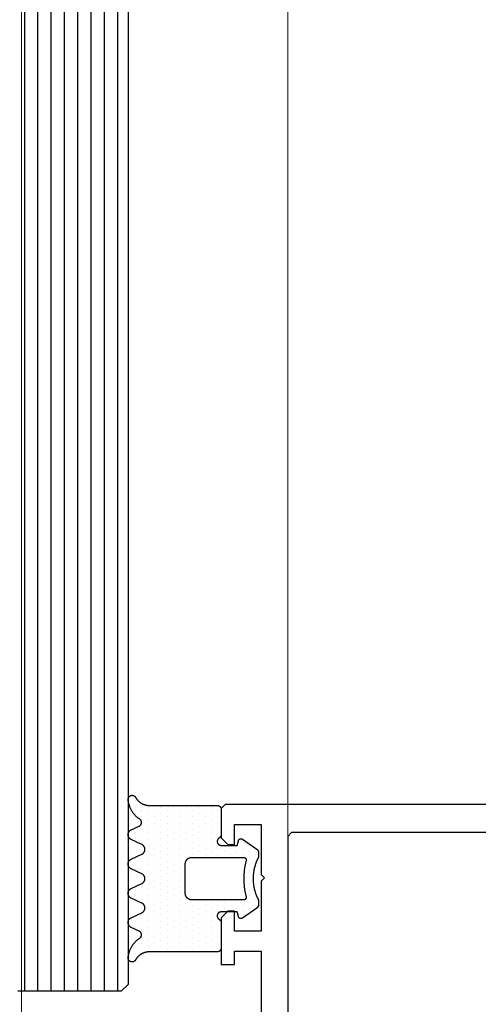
# Model space of a CAD drawing. Extents: x 4615668 to 9294084, y 5325188 to 10688993.
# Tile 174 of 256: x 4635735.52 to 4635738.97, y 5332025.27 to 5332032.66. Entities that reach past the tile are written whole.
import ezdxf
from ezdxf import colors
from ezdxf.entities.mleader import LeaderData, LeaderLine
from ezdxf.math import Vec2, Vec3

# ---------------------------------------------------------------- set-up
doc = ezdxf.new("R2010")
doc.units = 0
doc.header["$MEASUREMENT"] = 0
doc.layers.add('A_wymiary', color=152, linetype='Continuous', lineweight=5)
doc.layers.add('Wymiat 100', color=251, linetype='Continuous', lineweight=5)
for name, color, linetype in [('CrossSectionsGlass', 7, 'Continuous'), ('CrossSectionsGums', 7, 'Continuous'), ('CrossSectionsProfils', 7, 'Continuous')]:
    doc.layers.add(name, color=color, linetype=linetype)
doc.styles.get("Standard").update_dxf_attribs({"font": 'txt.shx'})

# ---------------------------------------------------------------- blocks, each defined once
blk = doc.blocks.new('K43_2153_X', base_point=(858.06159, 1427.40338))
at = {"layer": 'CrossSectionsProfils', "flags": 128}
for points in [[(853.35942, 1452.40358), (853.05942, 1452.10358), (853.05942, 1449.90349), (853.55942, 1449.40349), (854.05942, 1449.40349), (854.05942, 1450.90326), (856.05942, 1450.90326), (856.05942, 1447.15326), (856.30942, 1446.90326), (856.05942, 1446.65326), (856.05942, 1442.90326), (854.05942, 1442.90326), (854.05942, 1444.40349), (853.55942, 1444.40349), (853.05942, 1443.90349), (853.05942, 1440.40326), (854.05942, 1440.40326), (854.05942, 1441.40326), (856.05942, 1441.40326), (856.05942, 1433.90338)], [(942.05942, 1452.40358), (853.35942, 1452.40358)], [(933.85942, 1450.30358), (858.35942, 1450.30358), (858.05942, 1450.00358), (858.05942, 1404.80317)]]:
    blk.add_lwpolyline(points, dxfattribs=at)
blk = doc.blocks.new('Hatch19038', base_point=(6840.81, 665.518))
at = {"layer": 'CrossSectionsGums', "color": 8}
for p, q in [((6270.288, 677.449), (6270.288, 677.449)), ((6270.526, 676.973), (6270.526, 676.973)), ((6270.764, 677.449), (6270.764, 677.449)), ((6271.002, 676.973), (6271.002, 676.973)), ((6271.479, 676.973), (6271.479, 676.973)), ((6272.907, 676.973), (6272.907, 676.973)), ((6273.145, 677.449), (6273.145, 677.449)), ((6273.384, 676.973), (6273.384, 676.973)), ((6274.812, 676.973), (6274.812, 676.973)), ((6275.05, 677.449), (6275.05, 677.449)), ((6275.289, 676.973), (6275.289, 676.973)), ((6275.765, 676.973), (6275.765, 676.973)), ((6277.193, 676.973), (6277.193, 676.973)), ((6277.431, 677.449), (6277.431, 677.449)), ((6277.67, 676.973), (6277.67, 676.973)), ((6279.575, 676.973), (6279.575, 676.973)), ((6279.812, 677.449), (6279.812, 677.449)), ((6280.051, 676.973), (6280.051, 676.973)), ((6281.48, 676.973), (6281.48, 676.973)), ((6281.956, 676.973), (6281.956, 676.973)), ((6282.194, 677.449), (6282.194, 677.449)), ((6282.432, 676.973), (6282.432, 676.973)), ((6270.764, 676.496), (6270.764, 676.496)), ((6271.24, 676.496), (6271.24, 676.496)), ((6271.716, 676.496), (6271.716, 676.496)), ((6272.193, 676.496), (6272.193, 676.496)), ((6272.669, 676.496), (6272.669, 676.496)), ((6273.146, 676.496), (6273.146, 676.496)), ((6273.622, 676.496), (6273.622, 676.496)), ((6274.574, 676.496), (6274.574, 676.496)), ((6275.05, 676.496), (6275.05, 676.496)), ((6275.526, 676.496), (6275.526, 676.496)), ((6276.955, 676.496), (6276.955, 676.496)), ((6277.432, 676.496), (6277.432, 676.496)), ((6277.908, 676.496), (6277.908, 676.496)), ((6279.336, 676.496), (6279.336, 676.496)), ((6279.813, 676.496), (6279.813, 676.496)), ((6280.289, 676.496), (6280.289, 676.496)), ((6280.765, 676.496), (6280.765, 676.496)), ((6281.242, 676.496), (6281.242, 676.496)), ((6281.718, 676.496), (6281.718, 676.496)), ((6271.002, 676.02), (6271.002, 676.02)), ((6271.24, 675.544), (6271.24, 675.544)), ((6271.478, 676.02), (6271.478, 676.02)), ((6271.717, 675.544), (6271.717, 675.544)), ((6271.955, 676.02), (6271.955, 676.02)), ((6272.193, 675.544), (6272.193, 675.544)), ((6272.431, 676.02), (6272.431, 676.02)), ((6272.669, 675.544), (6272.669, 675.544)), ((6272.907, 676.02), (6272.907, 676.02)), ((6273.146, 675.544), (6273.146, 675.544)), ((6273.383, 676.02), (6273.383, 676.02)), ((6273.622, 675.544), (6273.622, 675.544)), ((6273.859, 676.02), (6273.859, 676.02)), ((6274.098, 675.544), (6274.098, 675.544)), ((6274.336, 676.02), (6274.336, 676.02)), ((6274.574, 675.544), (6274.574, 675.544)), ((6274.812, 676.02), (6274.812, 676.02)), ((6275.05, 675.544), (6275.05, 675.544)), ((6275.288, 676.02), (6275.288, 676.02)), ((6275.527, 675.544), (6275.527, 675.544)), ((6275.765, 676.02), (6275.765, 676.02)), ((6276.003, 675.544), (6276.003, 675.544)), ((6276.241, 676.02), (6276.241, 676.02)), ((6276.479, 675.544), (6276.479, 675.544)), ((6276.717, 676.02), (6276.717, 676.02)), ((6276.956, 675.544), (6276.956, 675.544)), ((6277.193, 676.02), (6277.193, 676.02)), ((6277.432, 675.544), (6277.432, 675.544)), ((6277.669, 676.02), (6277.669, 676.02)), ((6277.908, 675.544), (6277.908, 675.544)), ((6278.146, 676.02), (6278.146, 676.02)), ((6278.384, 675.544), (6278.384, 675.544)), ((6278.622, 676.02), (6278.622, 676.02)), ((6278.86, 675.544), (6278.86, 675.544)), ((6279.098, 676.02), (6279.098, 676.02)), ((6279.337, 675.544), (6279.337, 675.544)), ((6279.575, 676.02), (6279.575, 676.02)), ((6279.813, 675.544), (6279.813, 675.544)), ((6280.051, 676.02), (6280.051, 676.02)), ((6280.289, 675.544), (6280.289, 675.544)), ((6280.527, 676.02), (6280.527, 676.02)), ((6280.766, 675.544), (6280.766, 675.544)), ((6281.003, 676.02), (6281.003, 676.02)), ((6281.242, 675.544), (6281.242, 675.544)), ((6281.479, 676.02), (6281.479, 676.02)), ((6281.718, 675.544), (6281.718, 675.544)), ((6271.002, 675.068), (6271.002, 675.068)), ((6271.24, 674.591), (6271.24, 674.591)), ((6271.479, 675.068), (6271.479, 675.068)), ((6271.716, 674.591), (6271.716, 674.591)), ((6271.955, 675.068), (6271.955, 675.068)), ((6272.193, 674.591), (6272.193, 674.591)), ((6272.431, 675.068), (6272.431, 675.068)), ((6272.669, 674.591), (6272.669, 674.591)), ((6272.907, 675.068), (6272.907, 675.068)), ((6273.145, 674.591), (6273.145, 674.591)), ((6273.383, 675.068), (6273.383, 675.068)), ((6273.622, 674.591), (6273.622, 674.591)), ((6273.86, 675.068), (6273.86, 675.068)), ((6274.098, 674.591), (6274.098, 674.591)), ((6274.336, 675.068), (6274.336, 675.068)), ((6274.574, 674.591), (6274.574, 674.591)), ((6274.812, 675.068), (6274.812, 675.068)), ((6275.05, 674.591), (6275.05, 674.591)), ((6275.289, 675.068), (6275.289, 675.068)), ((6275.526, 674.591), (6275.526, 674.591)), ((6275.765, 675.068), (6275.765, 675.068)), ((6276.002, 674.591), (6276.002, 674.591)), ((6276.241, 675.068), (6276.241, 675.068)), ((6276.479, 674.591), (6276.479, 674.591)), ((6276.717, 675.068), (6276.717, 675.068)), ((6276.955, 674.591), (6276.955, 674.591)), ((6277.193, 675.068), (6277.193, 675.068)), ((6277.431, 674.591), (6277.431, 674.591)), ((6277.669, 675.068), (6277.669, 675.068)), ((6277.908, 674.591), (6277.908, 674.591)), ((6278.146, 675.068), (6278.146, 675.068)), ((6278.384, 674.591), (6278.384, 674.591)), ((6278.622, 675.068), (6278.622, 675.068)), ((6278.86, 674.591), (6278.86, 674.591)), ((6279.099, 675.068), (6279.099, 675.068)), ((6279.336, 674.591), (6279.336, 674.591)), ((6279.575, 675.068), (6279.575, 675.068)), ((6279.812, 674.591), (6279.812, 674.591)), ((6280.051, 675.068), (6280.051, 675.068)), ((6280.289, 674.591), (6280.289, 674.591)), ((6280.527, 675.068), (6280.527, 675.068)), ((6280.765, 674.591), (6280.765, 674.591)), ((6281.003, 675.068), (6281.003, 675.068)), ((6281.241, 674.591), (6281.241, 674.591)), ((6281.479, 675.068), (6281.479, 675.068)), ((6281.718, 674.591), (6281.718, 674.591)), ((6271.002, 674.115), (6271.002, 674.115)), ((6271.479, 674.115), (6271.479, 674.115)), ((6271.955, 674.115), (6271.955, 674.115)), ((6272.431, 674.115), (6272.431, 674.115)), ((6272.907, 674.115), (6272.907, 674.115)), ((6273.384, 674.115), (6273.384, 674.115)), ((6273.86, 674.115), (6273.86, 674.115)), ((6274.336, 674.115), (6274.336, 674.115)), ((6274.812, 674.115), (6274.812, 674.115)), ((6275.289, 674.115), (6275.289, 674.115)), ((6275.765, 674.115), (6275.765, 674.115)), ((6276.241, 674.115), (6276.241, 674.115)), ((6276.717, 674.115), (6276.717, 674.115)), ((6277.193, 674.115), (6277.193, 674.115)), ((6277.67, 674.115), (6277.67, 674.115)), ((6278.146, 674.115), (6278.146, 674.115)), ((6278.623, 674.115), (6278.623, 674.115)), ((6279.099, 674.115), (6279.099, 674.115)), ((6279.575, 674.115), (6279.575, 674.115)), ((6280.051, 674.115), (6280.051, 674.115)), ((6280.527, 674.115), (6280.527, 674.115)), ((6281.003, 674.115), (6281.003, 674.115)), ((6281.48, 674.115), (6281.48, 674.115)), ((6271.002, 673.163), (6271.002, 673.163)), ((6271.24, 673.639), (6271.24, 673.639)), ((6271.479, 673.163), (6271.479, 673.163)), ((6271.717, 673.639), (6271.717, 673.639)), ((6271.955, 673.163), (6271.955, 673.163)), ((6272.193, 673.639), (6272.193, 673.639)), ((6272.431, 673.163), (6272.431, 673.163)), ((6272.669, 673.639), (6272.669, 673.639)), ((6272.907, 673.163), (6272.907, 673.163)), ((6273.146, 673.639), (6273.146, 673.639)), ((6273.383, 673.163), (6273.383, 673.163)), ((6273.622, 673.639), (6273.622, 673.639)), ((6273.859, 673.163), (6273.859, 673.163)), ((6274.098, 673.639), (6274.098, 673.639)), ((6274.336, 673.163), (6274.336, 673.163)), ((6274.574, 673.639), (6274.574, 673.639)), ((6274.812, 673.163), (6274.812, 673.163)), ((6275.05, 673.639), (6275.05, 673.639)), ((6275.526, 673.639), (6275.526, 673.639)), ((6276.003, 673.639), (6276.003, 673.639)), ((6276.479, 673.639), (6276.479, 673.639)), ((6276.955, 673.639), (6276.955, 673.639)), ((6277.432, 673.639), (6277.432, 673.639)), ((6277.908, 673.639), (6277.908, 673.639)), ((6278.146, 673.163), (6278.146, 673.163)), ((6278.384, 673.639), (6278.384, 673.639)), ((6278.622, 673.163), (6278.622, 673.163)), ((6278.86, 673.639), (6278.86, 673.639)), ((6279.098, 673.163), (6279.098, 673.163)), ((6279.336, 673.639), (6279.336, 673.639)), ((6279.575, 673.163), (6279.575, 673.163)), ((6279.813, 673.639), (6279.813, 673.639)), ((6280.051, 673.163), (6280.051, 673.163)), ((6280.289, 673.639), (6280.289, 673.639)), ((6280.527, 673.163), (6280.527, 673.163)), ((6280.765, 673.639), (6280.765, 673.639)), ((6281.003, 673.163), (6281.003, 673.163)), ((6281.242, 673.639), (6281.242, 673.639)), ((6281.479, 673.163), (6281.479, 673.163)), ((6281.718, 673.639), (6281.718, 673.639)), ((6271.241, 672.686), (6271.241, 672.686)), ((6271.717, 672.686), (6271.717, 672.686)), ((6272.193, 672.686), (6272.193, 672.686)), ((6272.669, 672.686), (6272.669, 672.686)), ((6273.146, 672.686), (6273.146, 672.686)), ((6273.622, 672.686), (6273.622, 672.686)), ((6274.098, 672.686), (6274.098, 672.686)), ((6274.574, 672.686), (6274.574, 672.686)), ((6278.384, 672.686), (6278.384, 672.686)), ((6278.86, 672.686), (6278.86, 672.686)), ((6279.337, 672.686), (6279.337, 672.686)), ((6279.813, 672.686), (6279.813, 672.686)), ((6280.289, 672.686), (6280.289, 672.686)), ((6280.766, 672.686), (6280.766, 672.686)), ((6281.242, 672.686), (6281.242, 672.686)), ((6281.718, 672.686), (6281.718, 672.686)), ((6271.002, 672.21), (6271.002, 672.21)), ((6271.24, 671.734), (6271.24, 671.734)), ((6271.479, 672.21), (6271.479, 672.21)), ((6271.716, 671.734), (6271.716, 671.734)), ((6271.955, 672.21), (6271.955, 672.21)), ((6272.193, 671.734), (6272.193, 671.734)), ((6272.431, 672.21), (6272.431, 672.21)), ((6272.669, 671.734), (6272.669, 671.734)), ((6272.907, 672.21), (6272.907, 672.21)), ((6273.145, 671.734), (6273.145, 671.734)), ((6273.383, 672.21), (6273.383, 672.21)), ((6273.622, 671.734), (6273.622, 671.734)), ((6273.86, 672.21), (6273.86, 672.21)), ((6274.098, 671.734), (6274.098, 671.734)), ((6274.336, 672.21), (6274.336, 672.21)), ((6274.574, 671.734), (6274.574, 671.734)), ((6278.146, 672.21), (6278.146, 672.21)), ((6278.384, 671.734), (6278.384, 671.734)), ((6278.622, 672.21), (6278.622, 672.21)), ((6278.86, 671.734), (6278.86, 671.734)), ((6279.099, 672.21), (6279.099, 672.21)), ((6279.336, 671.734), (6279.336, 671.734)), ((6279.575, 672.21), (6279.575, 672.21)), ((6279.812, 671.734), (6279.812, 671.734)), ((6280.051, 672.21), (6280.051, 672.21)), ((6280.289, 671.734), (6280.289, 671.734)), ((6280.527, 672.21), (6280.527, 672.21)), ((6280.765, 671.734), (6280.765, 671.734)), ((6281.003, 672.21), (6281.003, 672.21)), ((6281.241, 671.734), (6281.241, 671.734)), ((6281.479, 672.21), (6281.479, 672.21)), ((6281.718, 671.734), (6281.718, 671.734)), ((6271.002, 671.258), (6271.002, 671.258)), ((6271.479, 671.258), (6271.479, 671.258)), ((6271.955, 671.258), (6271.955, 671.258)), ((6272.431, 671.258), (6272.431, 671.258)), ((6272.907, 671.258), (6272.907, 671.258)), ((6273.384, 671.258), (6273.384, 671.258)), ((6273.86, 671.258), (6273.86, 671.258)), ((6274.336, 671.258), (6274.336, 671.258)), ((6278.146, 671.258), (6278.146, 671.258)), ((6278.623, 671.258), (6278.623, 671.258)), ((6279.099, 671.258), (6279.099, 671.258)), ((6279.575, 671.258), (6279.575, 671.258)), ((6280.051, 671.258), (6280.051, 671.258)), ((6280.527, 671.258), (6280.527, 671.258)), ((6281.003, 671.258), (6281.003, 671.258)), ((6281.48, 671.258), (6281.48, 671.258)), ((6271.24, 670.781), (6271.24, 670.781)), ((6271.717, 670.781), (6271.717, 670.781)), ((6272.193, 670.781), (6272.193, 670.781)), ((6272.669, 670.781), (6272.669, 670.781)), ((6273.146, 670.781), (6273.146, 670.781)), ((6274.098, 670.781), (6274.098, 670.781)), ((6274.336, 670.305), (6274.336, 670.305)), ((6274.574, 670.781), (6274.574, 670.781)), ((6278.146, 670.305), (6278.146, 670.305)), ((6278.384, 670.781), (6278.384, 670.781)), ((6278.622, 670.305), (6278.622, 670.305)), ((6278.86, 670.781), (6278.86, 670.781)), ((6279.336, 670.781), (6279.336, 670.781)), ((6279.813, 670.781), (6279.813, 670.781)), ((6280.289, 670.781), (6280.289, 670.781)), ((6280.765, 670.781), (6280.765, 670.781)), ((6281.242, 670.781), (6281.242, 670.781)), ((6281.718, 670.781), (6281.718, 670.781)), ((6274.098, 669.829), (6274.098, 669.829)), ((6274.574, 669.829), (6274.574, 669.829)), ((6278.384, 669.829), (6278.384, 669.829)), ((6278.86, 669.829), (6278.86, 669.829)), ((6273.622, 668.876), (6273.622, 668.876)), ((6274.098, 668.876), (6274.098, 668.876)), ((6274.336, 669.353), (6274.336, 669.353)), ((6274.574, 668.876), (6274.574, 668.876)), ((6278.146, 669.353), (6278.146, 669.353)), ((6278.384, 668.876), (6278.384, 668.876)), ((6278.622, 669.353), (6278.622, 669.353)), ((6278.86, 668.876), (6278.86, 668.876)), ((6273.859, 668.4), (6273.859, 668.4)), ((6274.335, 668.4), (6274.335, 668.4)), ((6274.812, 668.4), (6274.812, 668.4)), ((6275.288, 668.4), (6275.288, 668.4)), ((6275.765, 668.4), (6275.765, 668.4)), ((6276.241, 668.4), (6276.241, 668.4)), ((6276.717, 668.4), (6276.717, 668.4)), ((6277.193, 668.4), (6277.193, 668.4)), ((6277.669, 668.4), (6277.669, 668.4)), ((6278.146, 668.4), (6278.146, 668.4)), ((6278.622, 668.4), (6278.622, 668.4)), ((6274.574, 667.924), (6274.574, 667.924)), ((6275.05, 667.924), (6275.05, 667.924)), ((6277.908, 667.924), (6277.908, 667.924)), ((6278.384, 667.924), (6278.384, 667.924))]:
    blk.add_line(p, q, dxfattribs=at)
blk = doc.blocks.new('120483', base_point=(6270.809, 670.518))
at = {"layer": 'CrossSectionsGums', "color": 1, "flags": 128}
for points in [[(6274.401, 667.718), (6274.696, 667.718), (6274.699, 667.718), (6274.703, 667.718), (6274.706, 667.718), (6274.708, 667.718), (6274.711, 667.718), (6274.714, 667.718), (6274.717, 667.719), (6274.72, 667.719), (6274.723, 667.719), (6274.727, 667.719), (6274.729, 667.72), (6274.732, 667.72), (6274.735, 667.72), (6274.738, 667.721), (6274.741, 667.721), (6274.744, 667.722), (6274.747, 667.722), (6274.75, 667.723), (6274.753, 667.723), (6274.756, 667.724), (6274.759, 667.724), (6274.762, 667.725), (6274.765, 667.726), (6274.768, 667.726), (6274.771, 667.727), (6274.773, 667.728), (6274.776, 667.729), (6274.779, 667.729), (6274.782, 667.73), (6274.785, 667.731), (6274.788, 667.732), (6274.791, 667.733), (6274.793, 667.734), (6274.796, 667.735), (6274.799, 667.736), (6274.802, 667.737), (6274.805, 667.738), (6274.808, 667.739), (6274.811, 667.74), (6274.813, 667.741), (6274.816, 667.743), (6274.819, 667.744), (6274.821, 667.745), (6274.824, 667.746), (6274.827, 667.748), (6274.83, 667.749), (6274.832, 667.75), (6274.832, 667.75), (6274.893, 667.78), (6274.955, 667.809), (6275.017, 667.837), (6275.079, 667.863), (6275.142, 667.888), (6275.206, 667.912), (6275.27, 667.935), (6275.334, 667.956), (6275.399, 667.976), (6275.464, 667.995), (6275.53, 668.012), (6275.596, 668.029), (6275.662, 668.043), (6275.729, 668.057), (6275.795, 668.069), (6275.862, 668.08), (6275.93, 668.089), (6275.997, 668.097), (6276.064, 668.104), (6276.132, 668.109), (6276.2, 668.114), (6276.268, 668.116), (6276.336, 668.118), (6276.404, 668.118), (6276.472, 668.116), (6276.54, 668.114), (6276.607, 668.109), (6276.675, 668.104), (6276.743, 668.097), (6276.81, 668.089), (6276.877, 668.08), (6276.944, 668.069), (6277.011, 668.057), (6277.078, 668.043), (6277.144, 668.029), (6277.209, 668.012), (6277.275, 667.995), (6277.341, 667.976), (6277.405, 667.956), (6277.47, 667.935), (6277.534, 667.912), (6277.598, 667.888), (6277.661, 667.863), (6277.723, 667.837), (6277.785, 667.809), (6277.847, 667.78), (6277.907, 667.75), (6277.907, 667.75), (6277.91, 667.749), (6277.913, 667.748), (6277.916, 667.746), (6277.918, 667.745), (6277.921, 667.744), (6277.924, 667.743), (6277.926, 667.741), (6277.929, 667.74), (6277.932, 667.739), (6277.935, 667.738), (6277.938, 667.737), (6277.94, 667.736), (6277.943, 667.735), (6277.946, 667.734), (6277.949, 667.733), (6277.952, 667.732), (6277.955, 667.731), (6277.958, 667.73), (6277.96, 667.729), (6277.963, 667.729), (6277.966, 667.728), (6277.969, 667.727), (6277.972, 667.726), (6277.975, 667.726), (6277.978, 667.725), (6277.98, 667.724), (6277.983, 667.724), (6277.986, 667.723), (6277.989, 667.723), (6277.992, 667.722), (6277.996, 667.722), (6277.999, 667.721), (6278.001, 667.721), (6278.004, 667.72), (6278.007, 667.72), (6278.01, 667.72), (6278.013, 667.719), (6278.016, 667.719), (6278.019, 667.719), (6278.022, 667.719), (6278.025, 667.718), (6278.028, 667.718), (6278.031, 667.718), (6278.034, 667.718), (6278.037, 667.718), (6278.04, 667.718), (6278.043, 667.718), (6278.043, 667.718), (6278.339, 667.718), (6278.345, 667.718), (6278.351, 667.718), (6278.357, 667.718), (6278.363, 667.719), (6278.369, 667.719), (6278.375, 667.72), (6278.381, 667.721), (6278.388, 667.722), (6278.394, 667.723), (6278.399, 667.724), (6278.406, 667.725), (6278.412, 667.727), (6278.417, 667.728), (6278.423, 667.73), (6278.429, 667.732), (6278.435, 667.734), (6278.441, 667.736), (6278.446, 667.738), (6278.452, 667.74), (6278.458, 667.742), (6278.463, 667.745), (6278.469, 667.748), (6278.475, 667.75), (6278.48, 667.753), (6278.485, 667.756), (6278.491, 667.759), (6278.496, 667.762), (6278.501, 667.766), (6278.506, 667.769), (6278.511, 667.772), (6278.516, 667.776), (6278.521, 667.78), (6278.526, 667.783), (6278.531, 667.787), (6278.535, 667.791), (6278.54, 667.795), (6278.544, 667.799), (6278.549, 667.804), (6278.553, 667.808), (6278.558, 667.812), (6278.562, 667.817), (6278.565, 667.822), (6278.57, 667.826), (6278.573, 667.831), (6278.577, 667.836), (6278.581, 667.841), (6278.584, 667.846), (6278.584, 667.846), (6279.333, 668.916), (6279.338, 668.922), (6279.342, 668.929), (6279.346, 668.937), (6279.35, 668.944), (6279.354, 668.951), (6279.356, 668.959), (6279.359, 668.966), (6279.362, 668.974), (6279.364, 668.982), (6279.366, 668.99), (6279.367, 668.998), (6279.368, 669.006), (6279.369, 669.014), (6279.37, 669.023), (6279.37, 669.031), (6279.37, 669.039), (6279.369, 669.047), (6279.368, 669.055), (6279.367, 669.063), (6279.366, 669.071), (6279.364, 669.079), (6279.361, 669.087), (6279.359, 669.095), (6279.356, 669.103), (6279.353, 669.11), (6279.35, 669.118), (6279.346, 669.125), (6279.342, 669.132), (6279.338, 669.139), (6279.333, 669.146), (6279.328, 669.152), (6279.323, 669.159), (6279.318, 669.165), (6279.312, 669.171), (6279.306, 669.176), (6279.3, 669.182), (6279.294, 669.187), (6279.288, 669.192), (6279.281, 669.197), (6279.274, 669.201), (6279.267, 669.205), (6279.26, 669.209), (6279.252, 669.213), (6279.245, 669.216), (6279.237, 669.219), (6279.229, 669.221), (6279.222, 669.224), (6279.222, 669.224), (6278.87, 669.318), (6278.87, 670.518), (6278.87, 670.534), (6278.872, 670.551), (6278.874, 670.568), (6278.877, 670.584), (6278.881, 670.6), (6278.886, 670.616), (6278.892, 670.632), (6278.899, 670.647), (6278.907, 670.662), (6278.915, 670.676), (6278.924, 670.69), (6278.935, 670.704), (6278.945, 670.717), (6278.957, 670.729), (6278.969, 670.74), (6278.981, 670.751), (6278.995, 670.761), (6279.008, 670.771), (6279.022, 670.779), (6279.038, 670.787), (6279.053, 670.794), (6279.068, 670.8), (6279.084, 670.805), (6279.1, 670.81), (6279.117, 670.813), (6279.133, 670.816), (6279.15, 670.817), (6279.167, 670.818), (6279.183, 670.818), (6279.2, 670.816), (6279.216, 670.814), (6279.233, 670.811), (6279.249, 670.807), (6279.265, 670.802), (6279.281, 670.797), (6279.296, 670.79), (6279.311, 670.782), (6279.326, 670.774), (6279.339, 670.765), (6279.353, 670.755), (6279.366, 670.745), (6279.378, 670.733), (6279.39, 670.721), (6279.401, 670.709), (6279.411, 670.696), (6279.421, 670.682), (6279.43, 670.668), (6279.43, 670.668), (6279.433, 670.662), (6279.437, 670.656), (6279.44, 670.651), (6279.444, 670.645), (6279.448, 670.64), (6279.452, 670.635), (6279.456, 670.629), (6279.46, 670.624), (6279.465, 670.619), (6279.469, 670.614), (6279.474, 670.609), (6279.479, 670.604), (6279.483, 670.6), (6279.488, 670.595), (6279.493, 670.591), (6279.498, 670.587), (6279.503, 670.582), (6279.509, 670.578), (6279.514, 670.574), (6279.52, 670.57), (6279.525, 670.567), (6279.531, 670.563), (6279.537, 670.56), (6279.542, 670.556), (6279.548, 670.553), (6279.554, 670.55), (6279.56, 670.547), (6279.566, 670.544), (6279.572, 670.542), (6279.579, 670.539), (6279.584, 670.537), (6279.591, 670.534), (6279.597, 670.532), (6279.604, 670.53), (6279.61, 670.528), (6279.617, 670.527), (6279.623, 670.525), (6279.63, 670.524), (6279.636, 670.523), (6279.643, 670.521), (6279.649, 670.52), (6279.656, 670.52), (6279.663, 670.519), (6279.669, 670.518), (6279.676, 670.518), (6279.683, 670.518), (6279.689, 670.518), (6279.689, 670.518), (6281.57, 670.518), (6281.58, 670.518), (6281.59, 670.518), (6281.6, 670.519), (6281.61, 670.52), (6281.62, 670.522), (6281.629, 670.524), (6281.639, 670.526), (6281.649, 670.528), (6281.659, 670.531), (6281.668, 670.534), (6281.678, 670.538), (6281.687, 670.542), (6281.696, 670.546), (6281.705, 670.55), (6281.714, 670.555), (6281.723, 670.56), (6281.731, 670.565), (6281.74, 670.57), (6281.748, 670.576), (6281.756, 670.582), (6281.764, 670.589), (6281.771, 670.595), (6281.778, 670.602), (6281.786, 670.609), (6281.792, 670.617), (6281.799, 670.624), (6281.805, 670.632), (6281.812, 670.64), (6281.817, 670.648), (6281.823, 670.656), (6281.828, 670.665), (6281.833, 670.674), (6281.837, 670.682), (6281.842, 670.692), (6281.846, 670.701), (6281.85, 670.71), (6281.853, 670.719), (6281.856, 670.729), (6281.859, 670.739), (6281.862, 670.748), (6281.864, 670.758), (6281.866, 670.768), (6281.867, 670.778), (6281.868, 670.788), (6281.869, 670.798), (6281.87, 670.808), (6281.87, 670.818), (6281.87, 670.818), (6281.87, 675.913), (6281.87, 675.94), (6281.871, 675.967), (6281.873, 675.994), (6281.875, 676.02), (6281.877, 676.047), (6281.881, 676.074), (6281.885, 676.101), (6281.889, 676.127), (6281.894, 676.154), (6281.9, 676.18), (6281.906, 676.206), (6281.913, 676.232), (6281.92, 676.258), (6281.929, 676.284), (6281.937, 676.309), (6281.946, 676.335), (6281.956, 676.36), (6281.966, 676.385), (6281.978, 676.409), (6281.989, 676.434), (6282, 676.458), (6282.013, 676.482), (6282.026, 676.505), (6282.04, 676.529), (6282.054, 676.552), (6282.068, 676.574), (6282.083, 676.596), (6282.099, 676.618), (6282.115, 676.64), (6282.132, 676.661), (6282.149, 676.682), (6282.167, 676.703), (6282.185, 676.723), (6282.203, 676.742), (6282.222, 676.762), (6282.241, 676.78), (6282.261, 676.799), (6282.281, 676.817), (6282.301, 676.834), (6282.322, 676.851), (6282.343, 676.868), (6282.365, 676.884), (6282.387, 676.9), (6282.409, 676.915), (6282.432, 676.929), (6282.455, 676.943), (6282.478, 676.957), (6282.478, 676.957), (6282.493, 676.966), (6282.507, 676.976), (6282.521, 676.986), (6282.534, 676.998), (6282.546, 677.01), (6282.558, 677.023), (6282.569, 677.036), (6282.579, 677.05), (6282.588, 677.065), (6282.597, 677.08), (6282.604, 677.096), (6282.611, 677.112), (6282.617, 677.129), (6282.622, 677.145), (6282.625, 677.162), (6282.628, 677.18), (6282.629, 677.197), (6282.63, 677.214), (6282.63, 677.232), (6282.628, 677.249), (6282.626, 677.266), (6282.623, 677.283), (6282.619, 677.3), (6282.613, 677.317), (6282.607, 677.333), (6282.6, 677.349), (6282.592, 677.364), (6282.583, 677.379), (6282.573, 677.393), (6282.563, 677.407), (6282.552, 677.42), (6282.54, 677.433), (6282.526, 677.445), (6282.513, 677.456), (6282.499, 677.466), (6282.484, 677.475), (6282.469, 677.484), (6282.454, 677.491), (6282.438, 677.498), (6282.421, 677.504), (6282.404, 677.508), (6282.388, 677.512), (6282.37, 677.515), (6282.353, 677.517), (6282.335, 677.518), (6282.318, 677.518), (6282.301, 677.516), (6282.301, 677.516), (6282.264, 677.512), (6282.227, 677.508), (6282.189, 677.502), (6282.152, 677.496), (6282.115, 677.489), (6282.079, 677.482), (6282.042, 677.474), (6282.005, 677.465), (6281.969, 677.455), (6281.933, 677.445), (6281.897, 677.434), (6281.861, 677.422), (6281.826, 677.41), (6281.791, 677.397), (6281.756, 677.384), (6281.721, 677.37), (6281.687, 677.355), (6281.652, 677.339), (6281.619, 677.323), (6281.585, 677.306), (6281.552, 677.289), (6281.519, 677.271), (6281.486, 677.252), (6281.454, 677.233), (6281.422, 677.213), (6281.391, 677.193), (6281.36, 677.172), (6281.329, 677.15), (6281.299, 677.128), (6281.269, 677.105), (6281.24, 677.082), (6281.21, 677.058), (6281.182, 677.034), (6281.154, 677.009), (6281.126, 676.983), (6281.1, 676.957), (6281.073, 676.931), (6281.047, 676.904), (6281.021, 676.876), (6280.996, 676.848), (6280.972, 676.82), (6280.948, 676.791), (6280.924, 676.762), (6280.901, 676.732), (6280.879, 676.702), (6280.857, 676.672), (6280.836, 676.641), (6280.836, 676.641), (6280.828, 676.63), (6280.82, 676.619), (6280.811, 676.609), (6280.802, 676.599), (6280.792, 676.589), (6280.782, 676.58), (6280.772, 676.572), (6280.761, 676.564), (6280.75, 676.556), (6280.738, 676.549), (6280.727, 676.542), (6280.714, 676.536), (6280.702, 676.531), (6280.689, 676.526), (6280.677, 676.522), (6280.664, 676.518), (6280.651, 676.515), (6280.638, 676.512), (6280.624, 676.51), (6280.611, 676.509), (6280.597, 676.508), (6280.583, 676.508), (6280.57, 676.508), (6280.557, 676.509), (6280.543, 676.511), (6280.53, 676.513), (6280.517, 676.516), (6280.504, 676.519), (6280.491, 676.523), (6280.479, 676.528), (6280.466, 676.533), (6280.454, 676.539), (6280.441, 676.545), (6280.43, 676.552), (6280.418, 676.559), (6280.408, 676.567), (6280.397, 676.575), (6280.387, 676.584), (6280.377, 676.593), (6280.368, 676.603), (6280.358, 676.613), (6280.35, 676.624), (6280.342, 676.634), (6280.334, 676.646), (6280.327, 676.657), (6280.321, 676.669), (6280.315, 676.681), (6280.315, 676.681), (6280.032, 677.287), (6280.024, 677.304), (6280.014, 677.321), (6280.004, 677.337), (6279.993, 677.353), (6279.981, 677.369), (6279.969, 677.383), (6279.956, 677.397), (6279.942, 677.411), (6279.927, 677.424), (6279.913, 677.436), (6279.897, 677.447), (6279.88, 677.458), (6279.864, 677.467), (6279.847, 677.476), (6279.83, 677.485), (6279.812, 677.492), (6279.793, 677.498), (6279.775, 677.504), (6279.756, 677.508), (6279.737, 677.512), (6279.718, 677.515), (6279.699, 677.517), (6279.679, 677.518), (6279.66, 677.518), (6279.641, 677.517), (6279.622, 677.515), (6279.603, 677.512), (6279.583, 677.508), (6279.565, 677.504), (6279.546, 677.498), (6279.528, 677.492), (6279.51, 677.485), (6279.493, 677.476), (6279.476, 677.467), (6279.459, 677.458), (6279.443, 677.447), (6279.427, 677.436), (6279.412, 677.424), (6279.397, 677.411), (6279.384, 677.397), (6279.371, 677.383), (6279.358, 677.369), (6279.346, 677.353), (6279.335, 677.337), (6279.325, 677.321), (6279.316, 677.304), (6279.307, 677.287), (6279.307, 677.287), (6278.932, 676.483), (6278.924, 676.465), (6278.915, 676.449), (6278.904, 676.432), (6278.893, 676.416), (6278.881, 676.401), (6278.869, 676.386), (6278.856, 676.372), (6278.842, 676.359), (6278.828, 676.346), (6278.812, 676.334), (6278.797, 676.322), (6278.781, 676.312), (6278.764, 676.302), (6278.747, 676.293), (6278.729, 676.285), (6278.711, 676.278), (6278.693, 676.271), (6278.675, 676.266), (6278.656, 676.261), (6278.637, 676.258), (6278.618, 676.255), (6278.599, 676.253), (6278.58, 676.252), (6278.56, 676.252), (6278.541, 676.253), (6278.521, 676.255), (6278.502, 676.258), (6278.483, 676.261), (6278.465, 676.266), (6278.446, 676.271), (6278.428, 676.278), (6278.41, 676.285), (6278.393, 676.293), (6278.375, 676.302), (6278.359, 676.312), (6278.343, 676.322), (6278.327, 676.334), (6278.312, 676.346), (6278.298, 676.359), (6278.284, 676.372), (6278.271, 676.386), (6278.258, 676.401), (6278.247, 676.416), (6278.235, 676.432), (6278.225, 676.449), (6278.216, 676.465), (6278.207, 676.483), (6278.207, 676.483), (6277.833, 677.287), (6277.824, 677.304), (6277.814, 677.321), (6277.804, 677.337), (6277.793, 677.353), (6277.781, 677.369), (6277.769, 677.383), (6277.756, 677.397), (6277.742, 677.411), (6277.728, 677.424), (6277.712, 677.436), (6277.697, 677.447), (6277.681, 677.458), (6277.664, 677.467), (6277.647, 677.476), (6277.629, 677.485), (6277.611, 677.492), (6277.593, 677.498), (6277.575, 677.504), (6277.556, 677.508), (6277.537, 677.512), (6277.518, 677.515), (6277.499, 677.517), (6277.479, 677.518), (6277.46, 677.518), (6277.441, 677.517), (6277.421, 677.515), (6277.402, 677.512), (6277.384, 677.508), (6277.365, 677.504), (6277.346, 677.498), (6277.328, 677.492), (6277.31, 677.485), (6277.292, 677.476), (6277.275, 677.467), (6277.259, 677.458), (6277.243, 677.447), (6277.227, 677.436), (6277.212, 677.424), (6277.198, 677.411), (6277.184, 677.397), (6277.17, 677.383), (6277.158, 677.369), (6277.146, 677.353), (6277.135, 677.337), (6277.125, 677.321), (6277.116, 677.304), (6277.107, 677.287), (6277.107, 677.287), (6276.732, 676.483), (6276.724, 676.465), (6276.714, 676.449), (6276.704, 676.432), (6276.693, 676.416), (6276.681, 676.401), (6276.669, 676.386), (6276.656, 676.372), (6276.642, 676.359), (6276.627, 676.346), (6276.612, 676.334), (6276.597, 676.322), (6276.581, 676.312), (6276.564, 676.302), (6276.547, 676.293), (6276.529, 676.285), (6276.511, 676.278), (6276.493, 676.271), (6276.475, 676.266), (6276.456, 676.261), (6276.437, 676.258), (6276.418, 676.255), (6276.399, 676.253), (6276.379, 676.252), (6276.36, 676.252), (6276.341, 676.253), (6276.322, 676.255), (6276.303, 676.258), (6276.284, 676.261), (6276.265, 676.266), (6276.246, 676.271), (6276.228, 676.278), (6276.21, 676.285), (6276.193, 676.293), (6276.176, 676.302), (6276.159, 676.312), (6276.143, 676.322), (6276.127, 676.334), (6276.112, 676.346), (6276.098, 676.359), (6276.084, 676.372), (6276.071, 676.386), (6276.058, 676.401), (6276.046, 676.416), (6276.036, 676.432), (6276.025, 676.449), (6276.016, 676.465), (6276.007, 676.483), (6276.007, 676.483), (6275.632, 677.287), (6275.624, 677.304), (6275.614, 677.321), (6275.604, 677.337), (6275.593, 677.353), (6275.582, 677.369), (6275.569, 677.383), (6275.556, 677.397), (6275.542, 677.411), (6275.527, 677.424), (6275.512, 677.436), (6275.497, 677.447), (6275.48, 677.458), (6275.464, 677.467), (6275.447, 677.476), (6275.429, 677.485), (6275.412, 677.492), (6275.393, 677.498), (6275.375, 677.504), (6275.356, 677.508), (6275.337, 677.512), (6275.318, 677.515), (6275.299, 677.517), (6275.279, 677.518), (6275.26, 677.518), (6275.241, 677.517), (6275.222, 677.515), (6275.203, 677.512), (6275.184, 677.508), (6275.165, 677.504), (6275.146, 677.498), (6275.128, 677.492), (6275.11, 677.485), (6275.093, 677.476), (6275.076, 677.467), (6275.059, 677.458), (6275.043, 677.447), (6275.027, 677.436), (6275.012, 677.424), (6274.998, 677.411), (6274.984, 677.397), (6274.971, 677.383), (6274.958, 677.369), (6274.946, 677.353), (6274.936, 677.337), (6274.925, 677.321), (6274.916, 677.304), (6274.907, 677.287), (6274.907, 677.287), (6274.532, 676.483), (6274.524, 676.465), (6274.514, 676.449), (6274.504, 676.432), (6274.493, 676.416), (6274.481, 676.401), (6274.469, 676.386), (6274.456, 676.372), (6274.442, 676.359), (6274.427, 676.346), (6274.413, 676.334), (6274.397, 676.322), (6274.38, 676.312), (6274.364, 676.302), (6274.347, 676.293), (6274.33, 676.285), (6274.312, 676.278), (6274.293, 676.271), (6274.275, 676.266), (6274.256, 676.261), (6274.237, 676.258), (6274.218, 676.255), (6274.199, 676.253), (6274.179, 676.252), (6274.16, 676.252), (6274.141, 676.253), (6274.122, 676.255), (6274.103, 676.258), (6274.083, 676.261), (6274.065, 676.266), (6274.046, 676.271), (6274.028, 676.278), (6274.01, 676.285), (6273.993, 676.293), (6273.976, 676.302), (6273.959, 676.312), (6273.943, 676.322), (6273.927, 676.334), (6273.912, 676.346), (6273.897, 676.359), (6273.884, 676.372), (6273.871, 676.386), (6273.858, 676.401), (6273.846, 676.416), (6273.835, 676.432), (6273.825, 676.449), (6273.816, 676.465), (6273.807, 676.483), (6273.807, 676.483), (6273.432, 677.287), (6273.424, 677.304), (6273.415, 677.321), (6273.404, 677.337), (6273.393, 677.353), (6273.381, 677.369), (6273.369, 677.383), (6273.356, 677.397), (6273.342, 677.411), (6273.328, 677.424), (6273.312, 677.436), (6273.297, 677.447), (6273.281, 677.458), (6273.264, 677.467), (6273.247, 677.476), (6273.229, 677.485), (6273.211, 677.492), (6273.193, 677.498), (6273.175, 677.504), (6273.156, 677.508), (6273.137, 677.512), (6273.118, 677.515), (6273.099, 677.517), (6273.08, 677.518), (6273.06, 677.518), (6273.041, 677.517), (6273.021, 677.515), (6273.002, 677.512), (6272.983, 677.508), (6272.965, 677.504), (6272.946, 677.498), (6272.928, 677.492), (6272.91, 677.485), (6272.893, 677.476), (6272.875, 677.467), (6272.859, 677.458), (6272.843, 677.447), (6272.827, 677.436), (6272.812, 677.424), (6272.798, 677.411), (6272.784, 677.397), (6272.771, 677.383), (6272.758, 677.369), (6272.747, 677.353), (6272.735, 677.337), (6272.725, 677.321), (6272.716, 677.304), (6272.707, 677.287), (6272.707, 677.287), (6272.425, 676.681), (6272.419, 676.669), (6272.412, 676.657), (6272.405, 676.646), (6272.397, 676.634), (6272.39, 676.624), (6272.381, 676.613), (6272.372, 676.603), (6272.363, 676.593), (6272.353, 676.584), (6272.343, 676.575), (6272.332, 676.567), (6272.321, 676.559), (6272.31, 676.552), (6272.298, 676.545), (6272.286, 676.539), (6272.274, 676.533), (6272.261, 676.528), (6272.249, 676.523), (6272.236, 676.519), (6272.223, 676.516), (6272.209, 676.513), (6272.196, 676.511), (6272.183, 676.509), (6272.169, 676.508), (6272.156, 676.508), (6272.142, 676.508), (6272.129, 676.509), (6272.115, 676.51), (6272.102, 676.512), (6272.089, 676.515), (6272.076, 676.518), (6272.063, 676.522), (6272.05, 676.526), (6272.038, 676.531), (6272.025, 676.536), (6272.013, 676.542), (6272.001, 676.549), (6271.99, 676.556), (6271.979, 676.564), (6271.968, 676.572), (6271.958, 676.58), (6271.947, 676.589), (6271.938, 676.599), (6271.929, 676.609), (6271.92, 676.619), (6271.912, 676.63), (6271.904, 676.641), (6271.904, 676.641), (6271.882, 676.672), (6271.861, 676.702), (6271.838, 676.732), (6271.815, 676.762), (6271.792, 676.791), (6271.768, 676.82), (6271.744, 676.848), (6271.718, 676.876), (6271.693, 676.904), (6271.667, 676.931), (6271.64, 676.957), (6271.613, 676.983), (6271.585, 677.009), (6271.558, 677.034), (6271.529, 677.058), (6271.5, 677.082), (6271.471, 677.105), (6271.44, 677.128), (6271.411, 677.15), (6271.38, 677.172), (6271.349, 677.193), (6271.317, 677.213), (6271.285, 677.233), (6271.253, 677.252), (6271.221, 677.271), (6271.188, 677.289), (6271.154, 677.306), (6271.121, 677.323), (6271.087, 677.339), (6271.053, 677.355), (6271.019, 677.37), (6270.984, 677.384), (6270.949, 677.397), (6270.914, 677.41), (6270.878, 677.422), (6270.842, 677.434), (6270.807, 677.445), (6270.771, 677.455), (6270.734, 677.465), (6270.698, 677.474), (6270.661, 677.482), (6270.624, 677.489), (6270.587, 677.496), (6270.55, 677.502), (6270.513, 677.508), (6270.476, 677.512), (6270.438, 677.516), (6270.438, 677.516), (6270.421, 677.518), (6270.404, 677.518), (6270.387, 677.517), (6270.369, 677.515), (6270.352, 677.512), (6270.335, 677.508), (6270.318, 677.504), (6270.302, 677.498), (6270.286, 677.491), (6270.271, 677.484), (6270.255, 677.475), (6270.241, 677.466), (6270.227, 677.456), (6270.213, 677.445), (6270.2, 677.433), (6270.188, 677.42), (6270.177, 677.407), (6270.166, 677.393), (6270.156, 677.379), (6270.147, 677.364), (6270.139, 677.349), (6270.132, 677.333), (6270.126, 677.317), (6270.121, 677.3), (6270.117, 677.283), (6270.113, 677.266), (6270.111, 677.249), (6270.109, 677.232), (6270.109, 677.214), (6270.11, 677.197), (6270.112, 677.18), (6270.114, 677.162), (6270.118, 677.145), (6270.123, 677.129), (6270.128, 677.112), (6270.135, 677.096), (6270.143, 677.08), (6270.151, 677.065), (6270.16, 677.05), (6270.17, 677.036), (6270.181, 677.023), (6270.193, 677.01), (6270.206, 676.998), (6270.218, 676.986), (6270.232, 676.976), (6270.247, 676.966), (6270.261, 676.957), (6270.261, 676.957), (6270.285, 676.943), (6270.308, 676.929), (6270.33, 676.915), (6270.353, 676.9), (6270.375, 676.884), (6270.396, 676.868), (6270.417, 676.851), (6270.438, 676.834), (6270.459, 676.817), (6270.479, 676.799), (6270.499, 676.78), (6270.518, 676.762), (6270.537, 676.742), (6270.555, 676.723), (6270.573, 676.703), (6270.591, 676.682), (6270.608, 676.661), (6270.625, 676.64), (6270.64, 676.618), (6270.656, 676.596), (6270.671, 676.574), (6270.686, 676.552), (6270.7, 676.529), (6270.713, 676.505), (6270.727, 676.482), (6270.739, 676.458), (6270.751, 676.434), (6270.762, 676.409), (6270.773, 676.385), (6270.783, 676.36), (6270.793, 676.335), (6270.802, 676.309), (6270.811, 676.284), (6270.819, 676.258), (6270.827, 676.232), (6270.833, 676.206), (6270.84, 676.18), (6270.845, 676.154), (6270.851, 676.127), (6270.855, 676.101), (6270.859, 676.074), (6270.862, 676.047), (6270.865, 676.02), (6270.867, 675.994), (6270.869, 675.967), (6270.87, 675.94), (6270.87, 675.913), (6270.87, 675.913), (6270.87, 670.818), (6270.87, 670.808), (6270.871, 670.798), (6270.871, 670.788), (6270.873, 670.778), (6270.874, 670.768), (6270.876, 670.758), (6270.878, 670.748), (6270.88, 670.739), (6270.883, 670.729), (6270.886, 670.719), (6270.89, 670.71), (6270.894, 670.701), (6270.897, 670.692), (6270.902, 670.682), (6270.907, 670.674), (6270.912, 670.665), (6270.917, 670.656), (6270.922, 670.648), (6270.928, 670.64), (6270.935, 670.632), (6270.941, 670.624), (6270.947, 670.617), (6270.954, 670.609), (6270.961, 670.602), (6270.969, 670.595), (6270.976, 670.589), (6270.984, 670.582), (6270.992, 670.576), (6271, 670.57), (6271.008, 670.565), (6271.017, 670.56), (6271.025, 670.555), (6271.035, 670.55), (6271.043, 670.546), (6271.053, 670.542), (6271.062, 670.538), (6271.071, 670.534), (6271.081, 670.531), (6271.09, 670.528), (6271.1, 670.526), (6271.11, 670.524), (6271.12, 670.522), (6271.13, 670.52), (6271.14, 670.519), (6271.15, 670.518), (6271.16, 670.518), (6271.17, 670.518), (6271.17, 670.518), (6273.05, 670.518), (6273.057, 670.518), (6273.063, 670.518), (6273.07, 670.518), (6273.077, 670.519), (6273.083, 670.52), (6273.09, 670.52), (6273.097, 670.521), (6273.104, 670.523), (6273.11, 670.524), (6273.117, 670.525), (6273.123, 670.527), (6273.129, 670.528), (6273.136, 670.53), (6273.142, 670.532), (6273.148, 670.534), (6273.155, 670.537), (6273.161, 670.539), (6273.167, 670.542), (6273.173, 670.544), (6273.18, 670.547), (6273.186, 670.55), (6273.191, 670.553), (6273.197, 670.556), (6273.203, 670.56), (6273.209, 670.563), (6273.214, 670.567), (6273.22, 670.57), (6273.226, 670.574), (6273.231, 670.578), (6273.236, 670.582), (6273.241, 670.587), (6273.247, 670.591), (6273.251, 670.595), (6273.256, 670.6), (6273.261, 670.604), (6273.266, 670.609), (6273.271, 670.614), (6273.275, 670.619), (6273.279, 670.624), (6273.284, 670.629), (6273.288, 670.635), (6273.292, 670.64), (6273.295, 670.645), (6273.299, 670.651), (6273.303, 670.656), (6273.307, 670.662), (6273.31, 670.668), (6273.31, 670.668), (6273.319, 670.682), (6273.328, 670.696), (6273.338, 670.709), (6273.35, 670.721), (6273.361, 670.733), (6273.374, 670.745), (6273.387, 670.755), (6273.4, 670.765), (6273.414, 670.774), (6273.429, 670.782), (6273.443, 670.79), (6273.459, 670.797), (6273.475, 670.802), (6273.491, 670.807), (6273.507, 670.811), (6273.523, 670.814), (6273.54, 670.816), (6273.557, 670.818), (6273.573, 670.818), (6273.59, 670.817), (6273.606, 670.816), (6273.623, 670.813), (6273.639, 670.81), (6273.655, 670.805), (6273.671, 670.8), (6273.687, 670.794), (6273.702, 670.787), (6273.717, 670.779), (6273.731, 670.771), (6273.745, 670.761), (6273.758, 670.751), (6273.771, 670.74), (6273.783, 670.729), (6273.794, 670.717), (6273.805, 670.704), (6273.815, 670.69), (6273.824, 670.676), (6273.833, 670.662), (6273.84, 670.647), (6273.847, 670.632), (6273.853, 670.616), (6273.858, 670.6), (6273.862, 670.584), (6273.866, 670.568), (6273.868, 670.551), (6273.869, 670.534), (6273.87, 670.518), (6273.87, 670.518), (6273.87, 669.318), (6273.518, 669.224), (6273.51, 669.221), (6273.502, 669.219), (6273.495, 669.216), (6273.487, 669.213), (6273.48, 669.209), (6273.473, 669.205), (6273.466, 669.201), (6273.459, 669.197), (6273.452, 669.192), (6273.445, 669.187), (6273.439, 669.182), (6273.433, 669.176), (6273.427, 669.171), (6273.422, 669.165), (6273.417, 669.159), (6273.411, 669.152), (6273.406, 669.146), (6273.402, 669.139), (6273.397, 669.132), (6273.394, 669.125), (6273.39, 669.118), (6273.386, 669.11), (6273.383, 669.103), (6273.38, 669.095), (6273.378, 669.087), (6273.376, 669.079), (6273.374, 669.071), (6273.373, 669.063), (6273.371, 669.055), (6273.371, 669.047), (6273.37, 669.039), (6273.37, 669.031), (6273.37, 669.023), (6273.371, 669.014), (6273.371, 669.006), (6273.373, 668.998), (6273.374, 668.99), (6273.375, 668.982), (6273.378, 668.974), (6273.38, 668.966), (6273.383, 668.959), (6273.386, 668.951), (6273.39, 668.944), (6273.393, 668.937), (6273.397, 668.929), (6273.401, 668.922), (6273.406, 668.916), (6273.406, 668.916), (6274.155, 667.846), (6274.159, 667.841), (6274.162, 667.836), (6274.166, 667.831), (6274.17, 667.826), (6274.174, 667.822), (6274.178, 667.817), (6274.182, 667.812), (6274.187, 667.808), (6274.191, 667.804), (6274.195, 667.799), (6274.2, 667.795), (6274.204, 667.791), (6274.209, 667.787), (6274.214, 667.783), (6274.218, 667.78), (6274.223, 667.776), (6274.229, 667.772), (6274.233, 667.769), (6274.238, 667.766), (6274.244, 667.762), (6274.249, 667.759), (6274.254, 667.756), (6274.26, 667.753), (6274.265, 667.75), (6274.271, 667.748), (6274.276, 667.745), (6274.282, 667.742), (6274.287, 667.74), (6274.293, 667.738), (6274.299, 667.736), (6274.305, 667.734), (6274.311, 667.732), (6274.316, 667.73), (6274.322, 667.728), (6274.328, 667.727), (6274.334, 667.725), (6274.34, 667.724), (6274.346, 667.723), (6274.352, 667.722), (6274.358, 667.721), (6274.364, 667.72), (6274.37, 667.719), (6274.376, 667.719), (6274.382, 667.718), (6274.389, 667.718), (6274.395, 667.718), (6274.401, 667.718), (6274.401, 667.718)], [(6274.77, 668.843), (6274.77, 668.835), (6274.771, 668.828), (6274.771, 668.82), (6274.772, 668.812), (6274.773, 668.805), (6274.775, 668.797), (6274.777, 668.789), (6274.779, 668.782), (6274.782, 668.775), (6274.785, 668.768), (6274.788, 668.76), (6274.791, 668.753), (6274.795, 668.747), (6274.798, 668.74), (6274.803, 668.733), (6274.807, 668.727), (6274.812, 668.721), (6274.816, 668.715), (6274.822, 668.709), (6274.827, 668.703), (6274.833, 668.698), (6274.838, 668.692), (6274.844, 668.687), (6274.851, 668.683), (6274.857, 668.678), (6274.863, 668.674), (6274.87, 668.67), (6274.876, 668.666), (6274.884, 668.663), (6274.891, 668.659), (6274.898, 668.657), (6274.905, 668.654), (6274.913, 668.652), (6274.92, 668.649), (6274.928, 668.648), (6274.935, 668.646), (6274.943, 668.645), (6274.951, 668.644), (6274.958, 668.643), (6274.966, 668.643), (6274.974, 668.643), (6274.981, 668.643), (6274.989, 668.644), (6274.997, 668.645), (6275.004, 668.646), (6275.012, 668.648), (6275.02, 668.649), (6275.02, 668.649), (6275.076, 668.664), (6275.132, 668.677), (6275.189, 668.69), (6275.246, 668.703), (6275.303, 668.714), (6275.36, 668.726), (6275.417, 668.736), (6275.474, 668.746), (6275.531, 668.755), (6275.589, 668.764), (6275.646, 668.772), (6275.704, 668.78), (6275.761, 668.787), (6275.819, 668.793), (6275.877, 668.798), (6275.935, 668.803), (6275.993, 668.808), (6276.051, 668.812), (6276.108, 668.815), (6276.167, 668.817), (6276.225, 668.819), (6276.283, 668.82), (6276.341, 668.821), (6276.399, 668.821), (6276.457, 668.82), (6276.515, 668.819), (6276.573, 668.817), (6276.631, 668.815), (6276.689, 668.812), (6276.747, 668.808), (6276.805, 668.803), (6276.863, 668.798), (6276.92, 668.793), (6276.978, 668.787), (6277.036, 668.78), (6277.093, 668.772), (6277.151, 668.764), (6277.208, 668.755), (6277.266, 668.746), (6277.323, 668.736), (6277.38, 668.726), (6277.437, 668.714), (6277.494, 668.703), (6277.55, 668.69), (6277.607, 668.677), (6277.664, 668.664), (6277.72, 668.649), (6277.72, 668.649), (6277.728, 668.648), (6277.735, 668.646), (6277.743, 668.645), (6277.75, 668.644), (6277.758, 668.643), (6277.766, 668.643), (6277.773, 668.643), (6277.781, 668.643), (6277.789, 668.644), (6277.797, 668.645), (6277.804, 668.646), (6277.812, 668.648), (6277.82, 668.649), (6277.827, 668.652), (6277.834, 668.654), (6277.842, 668.657), (6277.849, 668.659), (6277.856, 668.663), (6277.863, 668.666), (6277.87, 668.67), (6277.876, 668.674), (6277.883, 668.678), (6277.889, 668.683), (6277.896, 668.687), (6277.901, 668.692), (6277.907, 668.698), (6277.913, 668.703), (6277.918, 668.709), (6277.923, 668.715), (6277.928, 668.721), (6277.933, 668.727), (6277.937, 668.733), (6277.941, 668.74), (6277.945, 668.747), (6277.949, 668.753), (6277.952, 668.76), (6277.955, 668.768), (6277.958, 668.775), (6277.96, 668.782), (6277.962, 668.789), (6277.964, 668.797), (6277.966, 668.805), (6277.967, 668.812), (6277.968, 668.82), (6277.969, 668.828), (6277.97, 668.835), (6277.97, 668.843), (6277.97, 668.843), (6277.97, 672.718), (6277.97, 672.734), (6277.969, 672.751), (6277.967, 672.768), (6277.965, 672.784), (6277.963, 672.801), (6277.96, 672.817), (6277.956, 672.834), (6277.952, 672.85), (6277.947, 672.866), (6277.942, 672.882), (6277.937, 672.898), (6277.93, 672.913), (6277.923, 672.928), (6277.916, 672.943), (6277.908, 672.958), (6277.9, 672.973), (6277.891, 672.987), (6277.882, 673.001), (6277.873, 673.014), (6277.862, 673.028), (6277.852, 673.041), (6277.841, 673.053), (6277.829, 673.065), (6277.817, 673.077), (6277.805, 673.089), (6277.792, 673.1), (6277.78, 673.11), (6277.767, 673.12), (6277.753, 673.13), (6277.739, 673.139), (6277.725, 673.148), (6277.71, 673.156), (6277.695, 673.164), (6277.68, 673.171), (6277.665, 673.178), (6277.649, 673.184), (6277.634, 673.19), (6277.618, 673.195), (6277.602, 673.2), (6277.585, 673.204), (6277.569, 673.208), (6277.553, 673.211), (6277.537, 673.213), (6277.52, 673.215), (6277.503, 673.217), (6277.486, 673.218), (6277.47, 673.218), (6277.47, 673.218), (6275.27, 673.218), (6275.253, 673.218), (6275.236, 673.217), (6275.22, 673.215), (6275.203, 673.213), (6275.187, 673.211), (6275.17, 673.208), (6275.154, 673.204), (6275.138, 673.2), (6275.122, 673.195), (6275.106, 673.19), (6275.09, 673.184), (6275.075, 673.178), (6275.059, 673.171), (6275.044, 673.164), (6275.029, 673.156), (6275.015, 673.148), (6275.001, 673.139), (6274.987, 673.13), (6274.973, 673.12), (6274.96, 673.11), (6274.947, 673.1), (6274.935, 673.089), (6274.922, 673.077), (6274.91, 673.065), (6274.899, 673.053), (6274.888, 673.041), (6274.877, 673.028), (6274.867, 673.014), (6274.857, 673.001), (6274.848, 672.987), (6274.839, 672.973), (6274.832, 672.958), (6274.824, 672.943), (6274.816, 672.928), (6274.81, 672.913), (6274.803, 672.898), (6274.797, 672.882), (6274.792, 672.866), (6274.788, 672.85), (6274.783, 672.834), (6274.78, 672.817), (6274.777, 672.801), (6274.774, 672.784), (6274.772, 672.768), (6274.771, 672.751), (6274.77, 672.734), (6274.77, 672.718), (6274.77, 672.718), (6274.77, 668.843)]]:
    blk.add_lwpolyline(points, dxfattribs=at)
at = {"layer": 'CrossSectionsGums'}
blk.add_blockref('Hatch19038', (6840.81, 665.518), dxfattribs=at)
blk = doc.blocks.new('G$CA57B7548')
at = {"layer": 'A_wymiary', "ltscale": 40}
for points in [[(8.4998, 678.9895), (6.4998, 678.9895), (6.4998, 45.9895), (8.4998, 45.9895)], [(8.4998, 45.9895), (16.9998, 45.9895), (16.9998, 678.9895), (8.4998, 678.9895)]]:
    blk.add_lwpolyline(points, close=True, dxfattribs=at)
at = {"layer": 'CrossSectionsGlass'}
for p, q in [((6.52, 675.3895), (6.52, 409.5895)), ((6.62, 675.3895), (6.62, 409.5895)), ((6.72, 675.3895), (6.72, 409.5895)), ((6.82, 675.3895), (6.82, 409.5895)), ((6.92, 675.3895), (6.92, 409.5895)), ((7.02, 675.3895), (7.02, 409.5895)), ((7.12, 675.3895), (7.12, 409.5895)), ((7.22, 675.3895), (7.22, 409.5895)), ((7.3, 675.3395), (7.3, 409.6395)), ((7.3, 409.6395), (7.25, 409.5895)), ((6.47, 409.5895), (7.25, 409.5895))]:
    blk.add_line(p, q, dxfattribs=at)
at = {"layer": 'CrossSectionsGums', "xscale": -0.1, "yscale": 0.1, "zscale": 0.1, "rotation": 89.99999999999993}
blk.add_blockref('120483', (8, 410.9895), dxfattribs=at)
at = {"layer": 'CrossSectionsProfils', "xscale": -0.1, "yscale": -0.1, "zscale": 0.1, "rotation": 180}
blk.add_blockref('K43_2153_X', (8.5, 408.4895), dxfattribs=at)

msp = doc.modelspace()

# ---------------------------------------------------------------- block references
at = {"layer": 'Wymiat 100', "color": 5, "lineweight": 0, "ltscale": 40}
msp.add_blockref('G$CA57B7548', (4635729.0339, 5331615.7782), dxfattribs=at)

# ---------------------------------------------------------------- leaders
at = {"layer": 'A_wymiary', "ltscale": 40}
ml = msp.add_multileader_mtext('Standard', dxfattribs=at)
ml.set_content('{\\C146;\\c9000464;kątownik alu. 20x20\\P RAL kolor fasady}', color=4)
ml.set_leader_properties()
ml.build(insert=Vec2(0, 0))
ml.multileader.update_dxf_attribs({"text_right_attachment_type": 6, "dogleg_length": 0.036, "arrow_head_size": 0.018})
ctx = ml.context
ctx.base_point, ctx.char_height, ctx.arrow_head_size, ctx.landing_gap_size, ctx.plane_origin = Vec3(4635763.4724, 5332031.1183), 10, 0.018, 0.009, Vec3(4635860.9135, 5332074.3028)
ctx.right_attachment, ctx.text_align_type = 6, 2
notes = []
notes.append((ctx, [(0, (1, 1, 0), (4635763.4364, 5332031.1183), (1, 0), 0.036, [(0, [(4635745.9317, 5332021.5667)], 0, [])])]))
ctx.mtext.insert, ctx.mtext.width, ctx.mtext.defined_height, ctx.mtext.alignment, ctx.mtext.flow_direction = Vec3(4635928.4814, 5332037.785), 1666.432067, 407.4804, 3, 5
for ctx, leaders in notes:
    for number, flags, end, landing, length, lines in leaders:
        leader = LeaderData()
        leader.index, (leader.has_last_leader_line, leader.has_dogleg_vector, leader.attachment_direction) = number, flags
        leader.last_leader_point, leader.dogleg_vector, leader.dogleg_length = Vec3(end), Vec3(landing), length
        for number, points, colour, breaks in lines:
            line = LeaderLine()
            line.index, line.vertices, line.color, line.breaks = number, Vec3.list(points), colors.encode_raw_color(colour), breaks
            leader.lines.append(line)
        ctx.leaders.append(leader)

doc.saveas('drawing.dxf')
